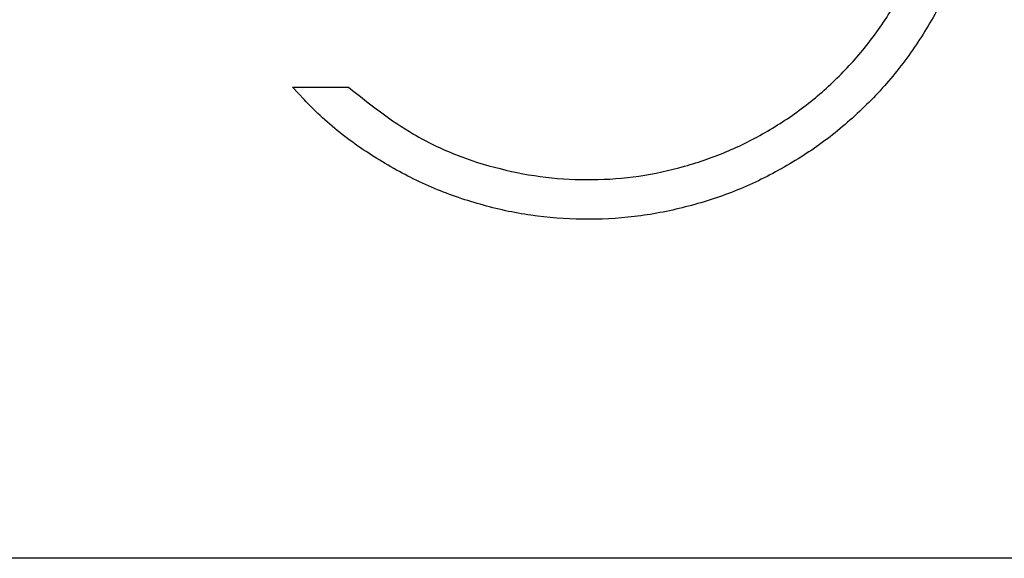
# Model space of a CAD drawing. Header units: millimetres. Extents: x -136 to 3344, y 790 to 3425.
# Tile 5 of 10: x 2463 to 2811, y 2255 to 2445. Entities that reach past the tile are written whole.
import ezdxf

# ---------------------------------------------------------------- set-up
doc = ezdxf.new("R2010")
doc.units = ezdxf.units.MM
doc.header["$LTSCALE"] = 5
doc.layers.add('Kóty', color=2, linetype='Continuous')
doc.layers.add('Značka', color=7, linetype='Continuous')
doc.styles.get("Standard").update_dxf_attribs({"font": 'romand.shx', "height": 50})
doc.dimstyles.get("Standard").update_dxf_attribs({"dimtxt": 50, "dimasz": 60, "dimexe": 0.18, "dimexo": 0.0625, "dimgap": 25, "dimtad": 1, "dimdec": 0, "dimzin": 0, "dimdsep": 46, "dimtxsty": 'Standard', "dimcen": 0.09, "dimadec": 0, "dimazin": 0, "dimtfac": 1, "dimtdec": 0, "dimtofl": 0, "dimtmove": 0, "dimatfit": 3, "dimfxl": 1, "dimtolj": 1, "dimtzin": 0, "dimarcsym": 0})

# ---------------------------------------------------------------- blocks, each defined once
blk = doc.blocks.new('*D6')
at = {"layer": 'Defpoints', "color": 0, "transparency": 16777216}
for p in [(2504.88, 3192.2), (2504.88, 2511.83), (2304.88, 2374.7)]:
    blk.add_point(p, dxfattribs=at)
at = {"layer": 'Kóty', "color": 0, "lineweight": -2, "transparency": 16777216}
for p, q in [((2304.88, 2374.76), (2304.88, 3192.38)), ((2364.88, 3192.2), (2444.88, 3192.2)), ((2504.88, 2511.89), (2504.88, 3192.38))]:
    blk.add_line(p, q, dxfattribs=at)
at = {"layer": 'Kóty', "color": 0, "transparency": 16777216}
for points in [[(2364.88, 3202.2), (2364.88, 3182.2), (2304.88, 3192.2)], [(2444.88, 3202.2), (2444.88, 3182.2), (2504.88, 3192.2)]]:
    blk.add_solid(points, dxfattribs=at)
at = {"layer": 'Kóty', "color": 0, "transparency": 16777216, "insert": (2404.88, 3242.2), "char_height": 50, "attachment_point": 5}
blk.add_mtext('\\A1;5 E', dxfattribs=at)

msp = doc.modelspace()

# ---------------------------------------------------------------- linework, layer by layer
at = {"layer": 'Značka', "color": 251}
for points in [[(2792.27, 2459.39, -0.034756), (2783.86, 2443.11, -0.034085), (2773.53, 2427.98, -0.034456), (2761.24, 2414.41, -0.034544), (2747.35, 2402.47, -0.034429), (2731.95, 2392.54, -0.034385), (2715.45, 2384.6, -0.034422), (2698.01, 2379, -0.034427), (2680.01, 2375.6, -0.034362), (2661.71, 2374.7, -0.034423), (2643.44, 2376.07, -0.034681), (2625.54, 2379.94, -0.034398), (2608.28, 2386.01, -0.033332), (2591.97, 2394.37, -0.034528), (2576.76, 2404.66, -0.038609), (2563.26, 2417), (2561.22, 2419.17), (2559.21, 2421.36), (2578.97, 2421.36)], [(2578.97, 2421.36, 0.008761), (2590.21, 2412.63, 0.026479), (2601.98, 2404.76, 0.03845), (2616.78, 2397.56, 0.034336), (2632.53, 2392.57, 0.033218), (2648.75, 2389.53, 0.034378), (2665.2, 2388.7, 0.034666), (2681.63, 2389.93, 0.034423), (2697.75, 2393.42, 0.034367), (2713.3, 2398.87, 0.034345), (2727.97, 2406.41, 0.034425), (2741.6, 2415.7, 0.034817), (2753.8, 2426.77, 0.034411), (2764.51, 2439.27, 0.032718), (2773.48, 2453.13, 0.034567)]]:
    msp.add_lwpolyline(points, format="xyb", dxfattribs=at)
msp.add_lwpolyline([(2819.69, 2254.7), (519.69, 2254.7)], dxfattribs=at)

# ---------------------------------------------------------------- dimensions: what is measured, and where the dimension line sits
at = {"layer": 'Kóty'}
dim = msp.add_linear_dim(base=(2504.88, 3192.2), p1=(2304.88, 2374.7), p2=(2504.88, 2511.83), text='5 E', dimstyle='Standard', dxfattribs=at)
dim.commit()
dim.dimension.update_dxf_attribs({"geometry": '*D6', "text_midpoint": (2404.88, 3242.2)})

doc.saveas('drawing.dxf')
